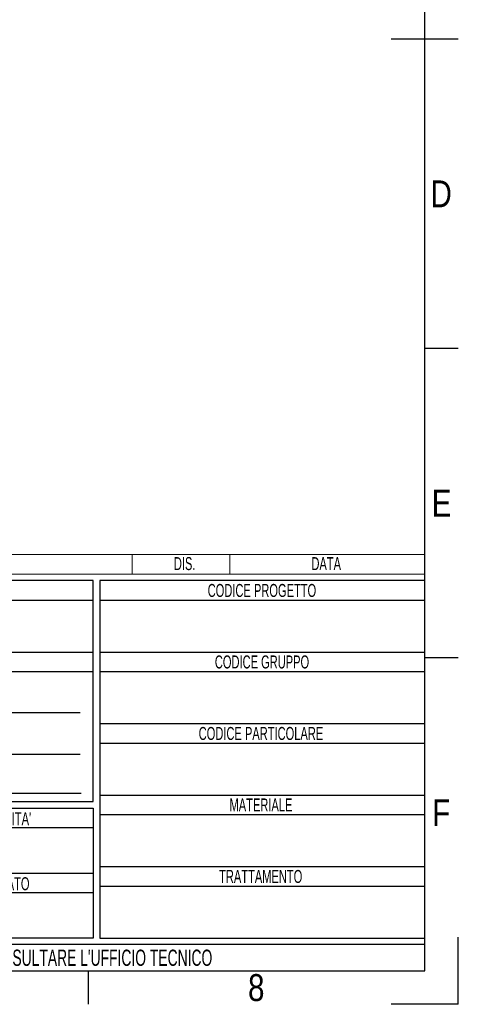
# Model space of a CAD drawing. Header units: millimetres. Extents: x 0 to 528, y 0 to 297.
# Tile 16 of 21: x 353 to 420, y 0 to 151. Entities that reach past the tile are written whole.
import ezdxf
from ezdxf.enums import TextEntityAlignment as Align

# ---------------------------------------------------------------- set-up
doc = ezdxf.new("R2010")
doc.units = ezdxf.units.MM
doc.layers.add('CARTIGLIO', color=140, linetype='Continuous')
doc.styles.add('SLDTEXTSTYLE0', font='TXT', dxfattribs={"width": 0.638298})
doc.styles.add('SLDTEXTSTYLE2', font='TXT', dxfattribs={"width": 0.821468})

# ---------------------------------------------------------------- blocks, each defined once
blk = doc.blocks.new('SW_NOTE_0')
at = {"layer": 'CARTIGLIO', "color": 0, "insert": (7.53, 2.58), "char_height": 2, "attachment_point": 2, "style": 'SLDTEXTSTYLE0'}
blk.add_mtext('TRATTAMENTO', dxfattribs=at)
blk = doc.blocks.new('SW_NOTE_0_1')
at = {"layer": 'CARTIGLIO', "color": 0, "insert": (85.41, 3.22), "char_height": 2.5, "attachment_point": 2, "style": 'SLDTEXTSTYLE0'}
blk.add_mtext("ATTENZIONE: NON INTERPRETARE IL DISEGNO. IN CASO DI QUOTE MANCANTI O POCO CHIARE CONSULTARE L'UFFICIO TECNICO", dxfattribs=at)
blk = doc.blocks.new('SW_NOTE_0_4')
at = {"layer": 'CARTIGLIO', "color": 0, "insert": (5.4, 2.58), "char_height": 2, "attachment_point": 2, "style": 'SLDTEXTSTYLE0'}
blk.add_mtext('FORMATO', dxfattribs=at)
blk = doc.blocks.new('SW_NOTE_0_7')
at = {"layer": 'CARTIGLIO', "color": 0, "insert": (5.56, 2.58), "char_height": 2, "attachment_point": 2, "style": 'SLDTEXTSTYLE0'}
blk.add_mtext("QUANTITA'", dxfattribs=at)
blk = doc.blocks.new('SW_NOTE_0_10')
at = {"layer": 'CARTIGLIO', "color": 0, "insert": (5.69, 2.58), "char_height": 2, "attachment_point": 2, "style": 'SLDTEXTSTYLE0'}
blk.add_mtext('MATERIALE', dxfattribs=at)
blk = doc.blocks.new('SW_NOTE_0_11')
at = {"layer": 'CARTIGLIO', "color": 0, "insert": (12.15, 2.58), "char_height": 2, "attachment_point": 2, "style": 'SLDTEXTSTYLE0'}
blk.add_mtext('CODICE PARTICOLARE', dxfattribs=at)
blk = doc.blocks.new('SW_NOTE_0_12')
at = {"layer": 'CARTIGLIO', "color": 0, "insert": (9.55, 2.58), "char_height": 2, "attachment_point": 2, "style": 'SLDTEXTSTYLE0'}
blk.add_mtext('CODICE GRUPPO', dxfattribs=at)
blk = doc.blocks.new('SW_NOTE_0_13')
at = {"layer": 'CARTIGLIO', "color": 0, "insert": (10.69, 2.58), "char_height": 2, "attachment_point": 2, "style": 'SLDTEXTSTYLE0'}
blk.add_mtext('CODICE PROGETTO', dxfattribs=at)
blk = doc.blocks.new('SW_NOTE_0_28')
at = {"layer": 'CARTIGLIO', "color": 0, "insert": (2.85, 2.58), "char_height": 2, "attachment_point": 2, "style": 'SLDTEXTSTYLE0'}
blk.add_mtext('DATA', dxfattribs=at)
blk = doc.blocks.new('SW_NOTE_0_30')
at = {"layer": 'CARTIGLIO', "color": 0, "insert": (1.97, 2.58), "char_height": 2, "attachment_point": 2, "style": 'SLDTEXTSTYLE0'}
blk.add_mtext('DIS.', dxfattribs=at)
blk = doc.blocks.new('Cartiglio ALUSIC')
at = {"color": 161, "linetype": 'Continuous', "lineweight": 18}
for p, q in [((113.97, 154), (313.62, 154)), ((268.62, 154), (268.62, 151)), ((283.62, 154), (283.62, 151)), ((313.62, 151), (313.62, 154)), ((113.97, 151), (313.62, 151))]:
    blk.add_line(p, q, dxfattribs=at)
at = {"layer": 'CARTIGLIO'}
for p, q in [((262.62, 150), (174.97, 150)), ((262.62, 116), (262.62, 150)), ((313.62, 150), (263.62, 150)), ((263.62, 150), (263.62, 95)), ((313.62, 95), (313.62, 150)), ((174.97, 147), (262.62, 147)), ((263.62, 147), (313.62, 147)), ((174.97, 139), (262.62, 139)), ((263.62, 139), (313.62, 139)), ((174.97, 136), (262.62, 136)), ((263.62, 136), (313.62, 136)), ((260.62, 129.67), (180.8, 129.67)), ((263.62, 128), (313.62, 128)), ((263.62, 125), (313.62, 125)), ((180.8, 123.31), (260.62, 123.31)), ((180.92, 117.32), (260.74, 117.32)), ((263.62, 117), (313.62, 117)), ((174.97, 116), (262.62, 116)), ((174.97, 115), (262.62, 115)), ((262.62, 115), (262.62, 95)), ((263.62, 114), (313.62, 114)), ((174.97, 112), (262.62, 112)), ((174.97, 105), (262.62, 105)), ((263.62, 106), (313.62, 106)), ((174.97, 102), (262.62, 102)), ((263.62, 103), (313.62, 103)), ((313.62, 94), (113.97, 94)), ((262.62, 95), (174.97, 95)), ((263.62, 95), (313.62, 95)), ((313.62, 90), (313.62, 94)), ((113.97, 90), (313.62, 90))]:
    blk.add_line(p, q, dxfattribs=at)
at = {"layer": 'CARTIGLIO', "linetype": 'Continuous'}
blk.add_line((113.97, 90), (313.62, 90), dxfattribs=at)
at = {"layer": 'CARTIGLIO', "color": 140}
for name, p in [('SW_NOTE_0_30', (274.72, 151.04)), ('SW_NOTE_0_28', (295.62, 151.04)), ('SW_NOTE_0_13', (277.89, 146.91)), ('SW_NOTE_0_12', (279.04, 135.91)), ('SW_NOTE_0_11', (276.28, 124.91)), ('SW_NOTE_0_10', (282.74, 113.91)), ('SW_NOTE_0_7', (243.03, 111.8)), ('SW_NOTE_0', (280.86, 102.91)), ('SW_NOTE_0_4', (243.15, 101.8)), ('SW_NOTE_0_1', (127.63, 90.02))]:
    blk.add_blockref(name, p, dxfattribs=at)
at = {"layer": 'CARTIGLIO', "color": 140, "style": 'SLDTEXTSTYLE0', "width": 0.638298}
for tag, p in [('AUTOATTR8', (219.24, 110)), ('AUTOATTR9', (218.12, 100.42)), ('AUTOATTR0', (249.03, 100.31))]:
    blk.add_attdef(tag, text='', height=4, dxfattribs=at).set_placement(p, align=Align.TOP_CENTER)
at = {"layer": 'CARTIGLIO', "color": 140}
for tag in ['AUTOATTR13', 'AUTOATTR12', 'AUTOATTR11', 'AUTOATTR10', 'AUTOATTR7', 'AUTOATTR6', 'AUTOATTR5', 'AUTOATTR4', 'AUTOATTR3', 'AUTOATTR2', 'AUTOATTR1']:
    blk.add_attdef(tag, (0, 0), '', height=4, dxfattribs=at)

msp = doc.modelspace()

# ---------------------------------------------------------------- linework, layer by layer
at = {"layer": 'CARTIGLIO', "linetype": 'Continuous'}
for p, q in [((414.8274, 5.171), (414.8274, 291.8226)), ((409.6532, 148.4968), (420.0016, 148.4968)), ((420.0016, 100.894), (414.8274, 100.894)), ((420.0016, 53.2912), (414.8274, 53.2912)), ((420.0016, -0.0032), (420.0016, 10.3452)), ((5.1801, 5.171), (414.8274, 5.171)), ((215.1758, 5.171), (414.8274, 5.171)), ((363.0852, -0.0032), (363.0852, 5.171)), ((420.0016, -0.0032), (409.6532, -0.0032))]:
    msp.add_line(p, q, dxfattribs=at)
at = {"layer": 'CARTIGLIO'}
msp.add_line((215.1774, 5.171), (414.8274, 5.171), dxfattribs=at)

# ---------------------------------------------------------------- block references
msp.add_blockref('Cartiglio ALUSIC', (101.2063, -84.828), dxfattribs=at)

# ---------------------------------------------------------------- texts
at = {"layer": 'CARTIGLIO', "char_height": 4.1394, "attachment_point": 2, "style": 'SLDTEXTSTYLE2'}
for s, insert in [('D', (417.3655, 126.7486)), ('E', (417.4255, 79.1458)), ('F', (417.3682, 31.543)), ('8', (388.9127, 4.6371))]:
    msp.add_mtext(s, dxfattribs=dict(at, insert=insert))

doc.saveas('drawing.dxf')
